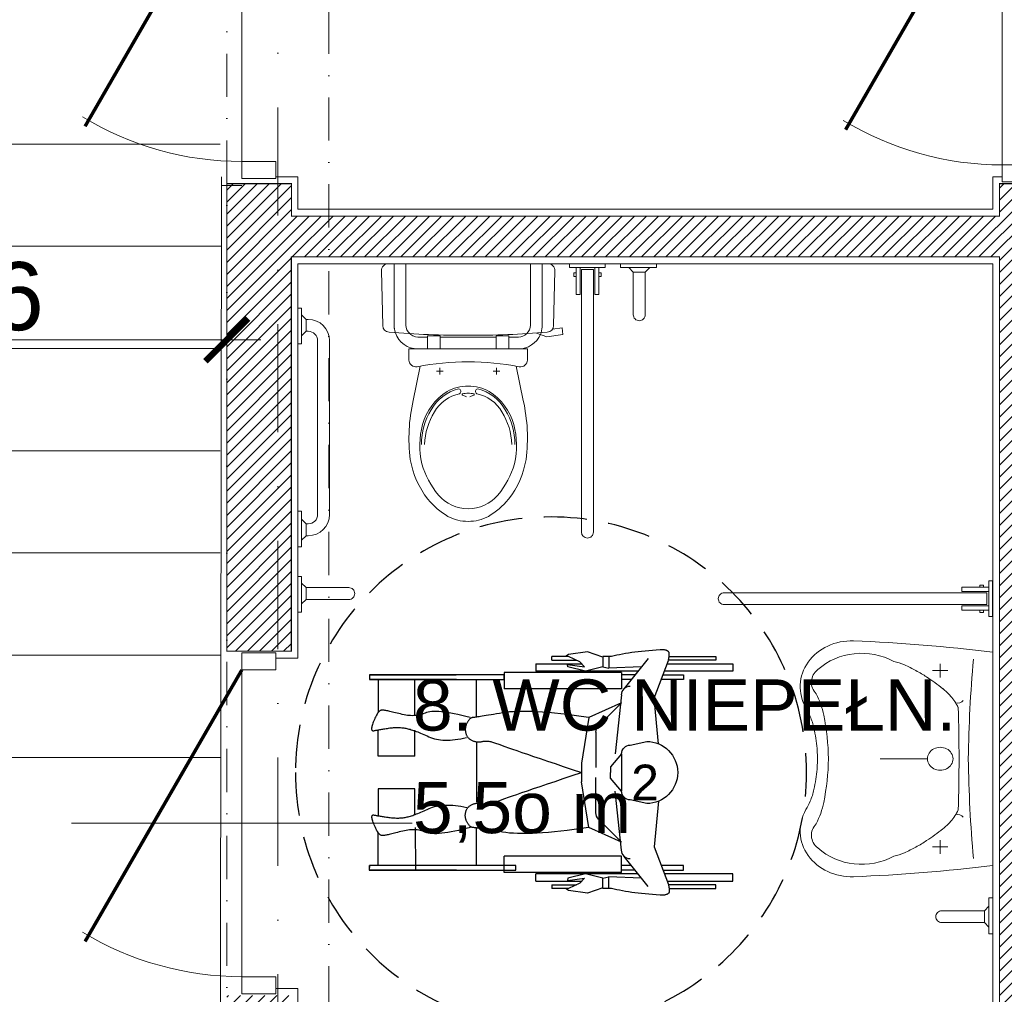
# Model space of a CAD drawing. Extents: x 4615668 to 9294084, y 5331114 to 10688993.
# Tile 23 of 181: x 4652011 to 4652300, y 5336354 to 5336640. Entities that reach past the tile are written whole.
import ezdxf
from ezdxf.lldxf.tags import DXFTag

# ---------------------------------------------------------------- set-up
doc = ezdxf.new("R2010")
doc.units = 0
doc.header["$MEASUREMENT"] = 0
doc.linetypes.add('DASHDOT', pattern=[25.4, 12.7, -6.35, 0, -6.35])
doc.linetypes.add('DASHED', pattern=[19.05, 12.7, -6.35])
for name, color, linetype in [('1', 7, 'Continuous'), ('DIM', 7, 'Continuous'), ('sciany', 1, 'Continuous'), ('STOLARKA', 4, 'Continuous')]:
    doc.layers.add(name, color=color, linetype=linetype)
for name, color, linetype, lineweight in [('A_widok', 8, 'Continuous', 0), ('hatch', 253, 'Continuous', 0), ('Osie', 175, 'DASHDOT', 9), ('schody', 3, 'Continuous', 0), ('sciany - mur', 1, 'Continuous', 30), ('tynk', 252, 'Continuous', 5), ('WYPOSAŻENIE', 223, 'Continuous', 9)]:
    doc.layers.add(name, color=color, linetype=linetype, lineweight=lineweight)
doc.styles.add('Arial Narrow 20', font='arial.ttf', dxfattribs={"height": 20})
doc.styles.add('ARIAL_WYM50', font='arial.ttf', dxfattribs={"height": 15})
tags = doc.linetypes.add('DASH', pattern=[15, 10, -5]).pattern_tags.tags
tags[6:7] = [DXFTag(74, 4), DXFTag(75, 0), DXFTag(340, '0'), DXFTag(46, 0.0), DXFTag(50, 0.0), DXFTag(44, 0.0), DXFTag(45, 0.0)]
tags[4:5] = [DXFTag(74, 4), DXFTag(75, 0), DXFTag(340, '0'), DXFTag(46, 0.0), DXFTag(50, 0.0), DXFTag(44, 0.0), DXFTag(45, 0.0)]
doc.dimstyles.new('1do100 ok', dxfattribs={"dimscale": 0.5, "dimtxt": 12, "dimasz": 25, "dimexe": 20, "dimexo": 0, "dimgap": 5, "dimtad": 1, "dimdec": 0, "dimzin": 9, "dimtxsty": 'Arial Narrow 20', "dimblk": 'ARCHTICK', "dimcen": 3, "dimdle": 20, "dimclrd": 256, "dimclre": 256, "dimclrt": 256, "dimadec": 0, "dimazin": 2, "dimtfac": 1, "dimtdec": 0, "dimtix": 1, "dimtmove": 2, "dimatfit": 3, "dimldrblk": 'NONE', "dimfxl": 0, "dimtvp": 1, "dimtolj": 1, "dimtzin": 0, "dimlwd": 5, "dimlwe": 5, "dimarcsym": 0})

# ---------------------------------------------------------------- blocks, each defined once
blk = doc.blocks.new('G$C61CBF25F')
at = {"layer": 'Osie', "lineweight": 0, "ltscale": 2.5}
blk.add_line((855, 0), (855, 1880), dxfattribs=at)
blk = doc.blocks.new('G$C8361AC1F')
at = {"layer": 'STOLARKA', "color": 252, "linetype": 'Continuous', "lineweight": 0}
for p, q in [((50, 100), (50, 0)), ((5, 50), (95, 50))]:
    blk.add_line(p, q, dxfattribs=at)
at = {"layer": 'STOLARKA', "color": 252, "linetype": 'Continuous', "lineweight": 0, "const_width": 1}
blk.add_lwpolyline([(95, 50), (15.33, 96)], dxfattribs=at)
at = {"layer": 'STOLARKA', "color": 252, "linetype": 'Continuous', "lineweight": 0}
for points in [[(5, 40), (5, 50), (0, 50), (0, 40)], [(95, 40), (95, 50), (100, 50), (100, 40)]]:
    blk.add_lwpolyline(points, close=True, dxfattribs=at)
blk.add_arc((95, 50), 90, 148.7267, 180, dxfattribs=at)
blk = doc.blocks.new('umywalka')
at = {"layer": 'WYPOSAŻENIE', "lineweight": 0}
for p, q in [((0, -62.55), (0, 0)), ((0.06, -2.7), (0, -2.7)), ((-13.14, -5.4), (-17.64, -5.4)), ((-15.39, -7.43), (-15.39, -3.37)), ((-10.09, -16.22), (-10.89, -14.85)), ((-51.46, -31.28), (-51.52, -28.24)), ((-51.46, -31.28), (-51.52, -34.31)), ((-19.14, -31.28), (-33.02, -31.28)), ((-10.09, -46.33), (-10.89, -47.7)), ((-13.14, -57.15), (-17.64, -57.15)), ((-15.39, -55.13), (-15.39, -59.18)), ((0.06, -59.85), (0, -59.85))]:
    blk.add_line(p, q, dxfattribs=at)
at = {"layer": 'WYPOSAŻENIE', "lineweight": 0, "extrusion": (0, 0, -1)}
for centre, major_axis, start_param, end_param in [((-41.5, -10.16), (15, 0), 2.665045, 4.75447), ((-58.76, -379.13), (425.33, 0), -1.528716, -1.432204), ((-38.5, -16.62), (18.12, 0), 3.92538, 5.263255), ((-31.76, -14.27), (13.12, 0), -1.360254, -1.107188), ((465.01, -36.23), (472.19, 0), 3.153255, 3.222171), ((-47.66, -8.85), (5.54, 0), 2.405605, 3.988362), ((-47, -41.72), (47.22, 0), -1.107223, -1.025618), ((-45.88, -40.06), (45.05, 0), -1.025688, -0.942144), ((-55.42, -51.85), (61.26, 0), -0.941874, -0.842747), ((-27.17, -23.33), (18.81, 0), -0.843068, -0.664024), ((-81.82, -24.19), (32.87, 0), -0.417269, -0.195158), ((-27.43, -23.51), (19.14, 0), -0.66381, -0.437397), ((-10.34, -12.95), (2.18, 0), 0.675065, 1.823026), ((-80.22, -28.15), (28.58, 0), -0.476547, -0.370959), ((-632, -31.28), (622.13, 0), -0.026897, 0.026897), ((-74.97, -26.31), (22.95, 0), -0.370899, -0.195376), ((-142.92, -33.07), (94.75, 0), -0.172238, -0.020994), ((-114.23, -33.3), (62.97, 0), -0.195334, -0.089443), ((-15.39, -31.28), (3.75, 0), 1.570796, 4.712389), ((-15.39, -31.28), (3.75, 0), 4.712389, 7.853982), ((-142.92, -29.48), (94.75, 0), 0.020994, 0.172238), ((465.01, -26.32), (472.19, 0), 3.061014, 3.12993), ((-114.23, -29.25), (62.97, 0), 0.089443, 0.195334), ((-74.97, -36.24), (22.95, 0), 0.195376, 0.370899), ((-41.5, -52.39), (15, 0), 1.528716, 3.61814), ((-80.22, -34.4), (28.58, 0), 0.370959, 0.476547), ((-81.82, -38.36), (32.87, 0), 0.195158, 0.417269), ((-27.43, -39.04), (19.14, 0), 0.437397, 0.66381), ((-10.34, -49.6), (2.18, 0), 4.460159, 5.60812), ((-47.66, -53.7), (5.54, 0), 2.294823, 3.87758), ((-55.42, -10.7), (61.26, 0), 0.842747, 0.941874), ((-27.17, -39.22), (18.81, 0), 0.664024, 0.843068), ((-38.5, -45.93), (18.12, 0), 1.01993, 2.357805), ((-47, -20.83), (47.22, 0), 1.025618, 1.107223), ((-45.88, -22.49), (45.05, 0), 0.942144, 1.025688), ((-31.76, -48.28), (13.12, 0), 1.107188, 1.360254), ((-58.76, 316.58), (425.33, 0), 1.432204, 1.528716)]:
    blk.add_ellipse(centre, major_axis=major_axis, ratio=0.9, start_param=start_param, end_param=end_param, dxfattribs=at)
blk = doc.blocks.new('Z$W@#58677476')
at = {"layer": 'WYPOSAŻENIE'}
for p, q in [((2.74, 79.01), (2.74, 1.93)), ((6.24, 79.01), (2.74, 79.01)), ((6.24, 1.93), (6.24, 79.01)), ((96.05, 78.3), (94.73, 79.61)), ((100.87, 79.61), (99.55, 78.3)), ((4.42, -0.06), (4.42, -0.06))]:
    blk.add_line(p, q, dxfattribs=at)
for points in [[(-0.76, 80.68), (-0.76, 79.56), (9.74, 79.56), (9.74, 80.68)], [(2.35, 71.65), (2.35, 79.56), (1.14, 79.56), (1.14, 71.65)], [(6.63, 71.65), (6.63, 79.56), (7.84, 79.56), (7.84, 71.65)], [(92.32, 80.73), (92.32, 79.61), (102.82, 79.61), (102.82, 80.73)], [(1.14, 76.92), (1.14, 78.02), (0.48, 78.02), (0.48, 76.92)], [(7.84, 76.92), (7.84, 78.02), (8.5, 78.02), (8.5, 76.92)]]:
    blk.add_lwpolyline(points, close=True, dxfattribs=at)
blk.add_lwpolyline([(97.8, 64.03), (97.8, 64.03, 0.414214), (99.55, 65.78), (99.55, 78.3), (96.05, 78.3), (96.05, 65.78, 0.414214)], format="xyb", close=True, dxfattribs=at)
for start, end in [(180.0006, 270.0006), (269.9999, 0)]:
    blk.add_arc((4.49, 1.93), 1.75, start, end, dxfattribs=at)
at = {"layer": 'WYPOSAŻENIE', "xscale": -1, "rotation": 270}
blk.add_blockref('umywalka', (82.75, 80.73), dxfattribs=at)
blk = doc.blocks.new('22')
at = {"layer": 'WYPOSAŻENIE'}
for p, q in [((-30410.71, -117927.01), (-30409.39, -117925.7)), ((-30409.39, -117931.83), (-30410.71, -117930.51)), ((-30495.02, -117946.79), (-30495.02, -118023.87)), ((-30493.27, -117945.04), (-30493.27, -117945.04)), ((-30491.52, -118023.87), (-30491.52, -117946.79)), ((-30466.57, -117995.04), (-30466.57, -117993.04)), ((-30449.97, -117995.04), (-30449.97, -117993.04)), ((-30465.57, -117994.04), (-30467.57, -117994.04)), ((-30450.97, -117994.04), (-30448.97, -117994.04)), ((-30450.02, -118004.04), (-30466.53, -118004.04)), ((-30436.52, -118025.54), (-30436.52, -118010.52)), ((-30511.57, -118024.42), (-30510.25, -118023.1)), ((-30506.75, -118023.1), (-30505.43, -118024.42)), ((-30495.02, -118023.87), (-30491.52, -118023.87))]:
    blk.add_line(p, q, dxfattribs=at)
for points in [[(-30408.27, -117923.29), (-30409.39, -117923.29), (-30409.39, -117933.79), (-30408.27, -117933.79)], [(-30408.27, -117952.95), (-30409.39, -117952.95), (-30409.39, -117942.45), (-30408.27, -117942.45)], [(-30466.53, -118000.54), (-30466.53, -118004.36), (-30470.23, -118004.36), (-30470.23, -118000.54)], [(-30450.02, -118000.54), (-30450.02, -118004.36), (-30446.32, -118004.36), (-30446.32, -118000.54)], [(-30408.27, -118001.99), (-30409.39, -118001.99), (-30409.39, -118012.49), (-30408.27, -118012.49)], [(-30495.41, -118016.51), (-30495.41, -118024.42), (-30496.62, -118024.42), (-30496.62, -118016.51)], [(-30491.14, -118016.51), (-30491.14, -118024.42), (-30489.93, -118024.42), (-30489.93, -118016.51)], [(-30496.62, -118021.78), (-30496.62, -118022.88), (-30497.28, -118022.88), (-30497.28, -118021.78)], [(-30489.93, -118021.78), (-30489.93, -118022.88), (-30489.27, -118022.88), (-30489.27, -118021.78)], [(-30503.02, -118025.54), (-30503.02, -118024.42), (-30513.52, -118024.42), (-30513.52, -118025.54)], [(-30488.02, -118025.54), (-30488.02, -118024.42), (-30498.52, -118024.42), (-30498.52, -118025.54)]]:
    blk.add_lwpolyline(points, close=True, dxfattribs=at)
for points in [[(-30424.97, -117928.76), (-30424.97, -117928.76, 0.414214), (-30423.22, -117930.51), (-30410.71, -117930.51), (-30410.71, -117927.01), (-30423.22, -117927.01, 0.414214)], [(-30458.27, -117953.64, -0.221073), (-30449.54, -117957.62, -0.102493), (-30444.67, -117966.84, -0.121565), (-30444.87, -117978.34, -0.187395), (-30452.07, -117988.04, -0.126952), (-30458.27, -117989.64, -0.126952), (-30464.47, -117988.04, -0.187395), (-30471.67, -117978.34, -0.121565), (-30471.87, -117966.84, -0.102493), (-30467.01, -117957.62, -0.221073)], [(-30475.66, -118000.54), (-30440.89, -118000.54), (-30440.89, -117997.28, 0.472458), (-30443.27, -117995.31, -0.097656), (-30473.28, -117995.31, 0.472458), (-30475.66, -117997.28)], [(-30481.73, -118025.54), (-30434.82, -118025.54, 0.421203), (-30432.82, -118023.49), (-30433.21, -118007.38, 0.384529), (-30435.05, -118005.43, 0.020097), (-30458.27, -118004.54, 0.020097), (-30481.5, -118005.43, 0.384529), (-30483.34, -118007.38), (-30483.73, -118023.49, 0.421203)], [(-30508.5, -118008.83), (-30508.5, -118008.83, 0.414214), (-30510.25, -118010.58), (-30510.25, -118023.1), (-30506.75, -118023.1), (-30506.75, -118010.58, 0.414214)]]:
    blk.add_lwpolyline(points, format="xyb", close=True, dxfattribs=at)
for points in [[(-30410.71, -117945.72), (-30411.33, -117945.72, 0.414213), (-30417.58, -117951.97), (-30417.58, -117977.47)], [(-30444.2, -117995.49), (-30442.12, -117985.38, 0.088113), (-30441.29, -117968.13, 0.124068), (-30446.45, -117956.41, 0.086475), (-30452.33, -117951.39, 0.130408), (-30458.27, -117949.94, 0.130408), (-30464.22, -117951.39, 0.086475), (-30470.1, -117956.41, 0.124068), (-30475.26, -117968.13, 0.088113), (-30474.43, -117985.38), (-30472.35, -117995.49)], [(-30410.71, -117949.22), (-30411.33, -117949.22, 0.414211), (-30414.08, -117951.97), (-30414.08, -117977.47)], [(-30471.97, -117972.54, 0.136377), (-30469.17, -117982.64, 0.205105), (-30461.07, -117988.84, 0.668461), (-30460.78, -117987.4, -0.213245), (-30468.17, -117982.04, -0.134007), (-30471.07, -117972.54)], [(-30445.47, -117972.54, -0.134007), (-30448.37, -117982.04, -0.213245), (-30455.77, -117987.4, 0.668461), (-30455.47, -117988.84, 0.205105), (-30447.37, -117982.64, 0.136377), (-30444.57, -117972.54)], [(-30410.71, -118009.22), (-30411.33, -118009.22, -0.414213), (-30417.58, -118002.97), (-30417.58, -117977.47)], [(-30410.71, -118005.72), (-30411.33, -118005.72, -0.414211), (-30414.08, -118002.97), (-30414.08, -117977.47)], [(-30458.77, -117986.44), (-30459.85, -117986.96, 0.801198), (-30459.97, -117987.34, 0.05862), (-30458.27, -117987.54, 0.05862), (-30456.57, -117987.34, 0.801198), (-30456.7, -117986.96), (-30457.77, -117986.44)], [(-30436.89, -118005.29, 0.32142), (-30443.52, -118000.54), (-30473.02, -118000.54, 0.300027), (-30479.46, -118004.78)], [(-30479.46, -118004.78, 0.019656), (-30479.65, -118005.29)], [(-30475.45, -118005.02, 0.203745), (-30476.52, -118007.54), (-30476.52, -118025.54)], [(-30470.23, -118004.04), (-30473.02, -118004.04, 0.194092), (-30475.45, -118005.02)], [(-30440.89, -118005.24, 0.216674), (-30443.52, -118004.04), (-30446.32, -118004.04)], [(-30441.1, -118005.02, -0.203745), (-30440.02, -118007.54), (-30440.02, -118025.54)], [(-30479.65, -118005.29, 0.081906), (-30480.02, -118007.54), (-30480.02, -118025.54)], [(-30436.52, -118010.52), (-30436.52, -118006.54), (-30436.52, -118007.54, 0.081902), (-30436.89, -118005.29)]]:
    blk.add_lwpolyline(points, format="xyb", dxfattribs=at)
for points in [[(-30409.39, -117944.4), (-30410.71, -117945.72), (-30410.71, -117949.22), (-30409.39, -117950.54)], [(-30478.32, -118005.2), (-30481.35, -118004.09), (-30486.1, -118004.76), (-30485.82, -118006.74), (-30483.03, -118006.34)], [(-30409.39, -118010.54), (-30410.71, -118009.22), (-30410.71, -118005.72), (-30409.39, -118004.4)]]:
    blk.add_lwpolyline(points, dxfattribs=at)
for start, end in [(89.9999, 180), (0.0006, 90.0006)]:
    blk.add_arc((-30493.27, -117946.79), 1.75, start, end, dxfattribs=at)
blk = doc.blocks.new('Widok z gory')
at = {"layer": '1', "color": 1}
for p, q in [((2.59, -8.93), (7.1, -7.36)), ((7.1, -7.36), (12.64, -8.12)), ((12.64, -8.12), (13.52, -8.77)), ((-35.54, -10.91), (-35.54, -13.05)), ((-16.25, -10.91), (-35.54, -10.91)), ((-17.02, -8.77), (-30.61, -8.77)), ((-30.61, -8.77), (-30.61, -9.84)), ((-30.61, -9.84), (-16.67, -9.84)), ((-12.43, -20.98), (-16.64, -9.89)), ((-10.7, -9.3), (-3.7, -18.12)), ((0.06, -8.77), (0.88, -8.77)), ((0.88, -8.77), (0.88, -12.2)), ((0.88, -8.77), (2.59, -8.77)), ((2.59, -8.77), (2.59, -11.75)), ((7.95, -11.75), (9.32, -10.34)), ((12.97, -11.05), (7.95, -11.75)), ((22.29, -10.91), (8.77, -10.91)), ((9.32, -10.34), (12.64, -8.77)), ((17.58, -9.84), (10.38, -9.84)), ((12.64, -8.77), (17.58, -8.77)), ((12.85, -11.75), (12.97, -11.05)), ((17.58, -9.84), (17.58, -8.77)), ((22.29, -10.91), (22.29, -13.05)), ((22.29, -10.91), (22.29, -13.05)), ((-35.54, -13.05), (-15.44, -13.05)), ((-15.03, -14.12), (-21.12, -14.12)), ((-21.12, -14.12), (-21.12, -15.46)), ((-8.72, -11.79), (0.92, -12.2)), ((-7.72, -13.05), (22.29, -13.05)), ((-6.87, -14.12), (-2.88, -14.12)), ((-2.88, -13.42), (-2.88, -17.17)), ((-2.88, -13.42), (-2.88, -17.17)), ((-2.88, -13.42), (-2.88, -18.24)), ((-2.88, -13.42), (31.55, -13.42)), ((-2.88, -13.42), (-2.88, -18.24)), ((2.59, -11.75), (0.88, -12.2)), ((2.59, -11.75), (7.67, -13.05)), ((7.67, -13.05), (12.85, -11.75)), ((31.55, -13.42), (31.55, -18.24)), ((71.13, -14.12), (45.66, -14.12)), ((-21.12, -15.46), (-14.52, -15.46)), ((-5.81, -15.46), (-2.88, -15.46)), ((-2.88, -15.3), (-2.88, -18.24)), ((39.65, -26.61), (39.65, -15.46)), ((45.56, -15.46), (71.13, -15.46)), ((57.81, -26.07), (57.81, -15.46)), ((68.52, -15.46), (68.52, -25.15)), ((-2.88, -18.24), (31.55, -18.24)), ((-2.88, -20), (-1.06, -37.25)), ((-13.73, -34.35), (-12.43, -20.98)), ((-2.88, -22.36), (3.87, -29.1)), ((-2.88, -22.36), (6.76, -26.64)), ((6.76, -26.64), (8.9, -40.03)), ((4.62, -30.92), (4.62, -41.31)), ((57.81, -37.95), (57.81, -30.39)), ((68.52, -37.95), (68.52, -30.24)), ((-5.45, -34.74), (-10.27, -33.67)), ((39.65, -34.04), (39.65, -51.51)), ((-2.88, -37.31), (-2.88, -48.23)), ((-2.88, -37.31), (0.34, -41.1)), ((8.9, -40.03), (8.9, -45.51)), ((57.81, -37.95), (68.52, -37.95)), ((57.81, -37.95), (68.52, -37.95)), ((0.34, -41.1), (0.34, -42.77)), ((0.34, -41.1), (0.34, -42.77)), ((0.34, -44.44), (0.34, -42.77)), ((0.34, -44.44), (0.34, -42.77)), ((-2.88, -48.23), (0.34, -44.44)), ((4.62, -54.62), (4.62, -44.23)), ((6.76, -58.9), (8.9, -45.51)), ((-2.88, -65.54), (-1.06, -48.29)), ((57.77, -55.12), (57.77, -47.59)), ((57.77, -47.59), (68.52, -47.59)), ((68.43, -55.55), (68.43, -47.59)), ((-13.73, -51.19), (-12.44, -64.6)), ((-10.27, -51.87), (-5.45, -50.8)), ((-2.88, -63.18), (3.87, -56.44)), ((-2.88, -63.18), (1.8, -58.5)), ((-2.88, -63.18), (6.76, -58.9)), ((-2.88, -63.18), (6.76, -58.9)), ((39.65, -70.08), (39.65, -59.03)), ((57.69, -58.95), (57.55, -71.42)), ((68.52, -70.08), (68.52, -60.42)), ((-12.44, -64.6), (-16.64, -75.65)), ((-10.7, -76.25), (-3.7, -67.42)), ((-2.88, -72.12), (-2.88, -67.3)), ((-2.88, -67.3), (31.55, -67.3)), ((-2.88, -72.12), (-2.88, -67.3)), ((-2.88, -70.24), (-2.88, -67.3)), ((-2.88, -72.12), (-2.88, -68.37)), ((-2.88, -72.12), (-2.88, -68.37)), ((31.55, -72.12), (31.55, -67.3)), ((-21.12, -70.08), (-14.52, -70.08)), ((-21.12, -71.42), (-21.12, -70.08)), ((-15.03, -71.42), (-21.12, -71.42)), ((-6.87, -71.42), (-2.88, -71.42)), ((-5.81, -70.08), (-2.88, -70.08)), ((-2.88, -72.12), (31.55, -72.12)), ((45.56, -70.08), (62.59, -70.08)), ((45.56, -71.42), (58.25, -71.42)), ((57.55, -71.42), (71.18, -71.42)), ((71.18, -70.08), (71.18, -71.42)), ((-35.54, -74.63), (-35.54, -72.49)), ((-35.54, -72.49), (-15.44, -72.49)), ((-16.25, -74.63), (-35.54, -74.63)), ((-8.72, -73.75), (0.92, -73.35)), ((-7.72, -72.49), (22.29, -72.49)), ((0.88, -76.77), (0.88, -73.35)), ((2.59, -73.79), (0.88, -73.35)), ((2.59, -73.79), (7.67, -72.49)), ((2.59, -76.77), (2.59, -73.79)), ((7.67, -72.49), (12.85, -73.79)), ((12.97, -74.49), (7.95, -73.79)), ((7.95, -73.79), (9.32, -75.2)), ((22.29, -74.63), (8.77, -74.63)), ((12.85, -73.79), (12.97, -74.49)), ((22.29, -74.63), (22.29, -72.49)), ((22.29, -74.63), (22.29, -72.49)), ((-30.61, -75.7), (-16.67, -75.7)), ((-30.61, -76.77), (-30.61, -75.7)), ((-17.02, -76.77), (-30.61, -76.77)), ((0.06, -76.77), (0.88, -76.77)), ((0.88, -76.77), (2.59, -76.77)), ((2.59, -76.61), (7.1, -78.18)), ((7.1, -78.18), (12.64, -77.42)), ((9.32, -75.2), (12.64, -76.77)), ((17.58, -75.7), (10.38, -75.7)), ((12.64, -76.77), (17.58, -76.77)), ((12.64, -77.42), (13.52, -76.77)), ((17.58, -75.7), (17.58, -76.77))]:
    blk.add_line(p, q, dxfattribs=at)
for points in [[(-16.67, -9.84), (-16.71, -9.63), (-16.75, -9.43), (-16.78, -9.24), (-16.81, -9.05), (-16.84, -8.88), (-16.86, -8.72), (-16.88, -8.56), (-16.89, -8.41), (-16.9, -8.28), (-16.91, -8.15), (-16.91, -8.03), (-16.9, -7.92), (-16.9, -7.82), (-16.89, -7.73), (-16.87, -7.65), (-16.86, -7.58), (-16.83, -7.52), (-16.8, -7.45), (-16.75, -7.39), (-16.7, -7.33), (-16.64, -7.27), (-16.57, -7.22), (-16.49, -7.16), (-16.4, -7.11), (-16.3, -7.06), (-16.19, -7.01), (-16.07, -6.97), (-15.94, -6.92), (-15.81, -6.88), (-15.66, -6.84), (-15.51, -6.8), (-15.35, -6.77)], [(-15.35, -6.77), (-14.19, -6.82), (-13.06, -6.88), (-11.95, -6.96), (-10.87, -7.04), (-9.82, -7.13), (-8.79, -7.23), (-7.79, -7.34), (-6.81, -7.46), (-5.86, -7.59), (-4.94, -7.73), (-4.04, -7.88), (-3.17, -8.04), (-2.32, -8.21), (-1.5, -8.38), (-0.71, -8.57), (0.06, -8.77)], [(6.76, -26.64), (8.93, -26.33), (11.02, -26.04), (13.03, -25.78), (14.97, -25.56), (16.82, -25.36), (18.6, -25.2), (20.3, -25.06), (21.92, -24.96), (23.46, -24.89), (24.92, -24.85), (26.3, -24.85), (27.61, -24.87), (28.83, -24.92), (29.98, -25.01), (31.05, -25.13), (32.04, -25.27), (32.97, -25.43), (33.84, -25.58), (34.66, -25.72), (35.43, -25.85), (36.15, -25.97), (36.81, -26.08), (37.43, -26.17), (37.99, -26.26), (38.5, -26.34), (38.95, -26.41), (39.36, -26.47), (39.71, -26.52), (40.01, -26.56), (40.26, -26.59), (40.46, -26.6), (40.61, -26.61), (40.73, -26.62), (40.85, -26.64), (40.96, -26.67), (41.08, -26.71), (41.19, -26.76), (41.31, -26.82), (41.42, -26.89), (41.53, -26.97), (41.64, -27.06), (41.75, -27.16), (41.85, -27.27), (41.96, -27.4), (42.06, -27.53), (42.17, -27.67), (42.27, -27.82), (42.37, -27.98), (42.47, -28.15), (42.55, -28.32), (42.63, -28.49), (42.7, -28.67), (42.77, -28.85), (42.82, -29.02), (42.87, -29.21), (42.91, -29.39), (42.93, -29.57), (42.96, -29.76), (42.97, -29.95), (42.97, -30.14), (42.97, -30.34), (42.96, -30.53), (42.93, -30.73), (42.91, -30.93), (42.87, -31.13), (42.82, -31.32), (42.76, -31.5), (42.69, -31.68), (42.62, -31.85), (42.53, -32.01), (42.44, -32.17), (42.33, -32.32), (42.22, -32.46), (42.09, -32.6), (41.96, -32.73), (41.81, -32.86), (41.66, -32.97), (41.5, -33.08), (41.33, -33.19), (41.14, -33.29), (40.96, -33.37), (40.77, -33.46), (40.58, -33.53), (40.38, -33.59), (40.19, -33.64), (39.99, -33.69), (39.79, -33.73), (39.59, -33.75), (39.39, -33.77), (39.19, -33.78), (38.98, -33.79), (38.78, -33.78), (38.57, -33.76), (38.36, -33.74), (38.14, -33.7), (37.93, -33.66), (37.71, -33.62), (37.49, -33.59), (37.26, -33.57), (37.03, -33.56), (36.79, -33.56), (36.54, -33.57), (36.29, -33.59), (36.04, -33.62), (35.78, -33.66), (35.51, -33.71), (35.24, -33.78), (34.96, -33.85), (34.68, -33.93), (34.39, -34.03), (34.1, -34.13), (33.8, -34.25), (33.42, -34.39), (32.89, -34.59), (32.19, -34.84), (31.34, -35.14), (30.34, -35.49), (29.17, -35.9), (27.85, -36.35), (26.37, -36.86), (24.74, -37.42), (22.95, -38.03), (21, -38.69), (18.89, -39.4), (16.63, -40.17), (14.21, -40.98), (11.64, -41.85), (8.9, -42.77)], [(41.57, -26.64), (42.81, -26.33), (44, -26.04), (45.13, -25.78), (46.21, -25.56), (47.23, -25.37), (48.19, -25.21), (49.1, -25.08), (49.96, -24.98), (50.75, -24.91), (51.5, -24.88), (52.18, -24.88), (52.81, -24.91), (53.39, -24.97), (53.91, -25.06), (54.37, -25.18), (54.78, -25.34), (55.16, -25.5), (55.55, -25.64), (55.95, -25.76), (56.37, -25.87), (56.79, -25.95), (57.22, -26.02), (57.65, -26.06), (58.1, -26.09), (58.56, -26.1), (59.02, -26.08), (59.5, -26.05), (59.98, -26), (60.47, -25.93), (60.97, -25.84), (61.48, -25.73), (62, -25.6), (62.52, -25.47), (63.01, -25.35), (63.47, -25.23), (63.91, -25.12), (64.33, -25.02), (64.72, -24.92), (65.09, -24.84), (65.44, -24.76), (65.76, -24.69), (66.06, -24.63), (66.34, -24.58), (66.59, -24.54), (66.82, -24.5), (67.02, -24.47), (67.2, -24.45), (67.36, -24.44), (67.5, -24.44), (67.65, -24.47), (67.8, -24.53), (67.95, -24.61), (68.1, -24.72), (68.25, -24.85), (68.4, -25.01), (68.56, -25.19), (68.71, -25.4), (68.87, -25.64), (69.02, -25.9), (69.18, -26.19), (69.34, -26.5), (69.5, -26.84), (69.66, -27.2), (69.83, -27.59), (69.98, -27.98), (70.11, -28.34), (70.23, -28.67), (70.32, -28.98), (70.39, -29.26), (70.44, -29.51), (70.47, -29.73), (70.48, -29.93), (70.47, -30.1), (70.44, -30.24), (70.39, -30.35), (70.32, -30.43), (70.23, -30.49), (70.11, -30.52), (69.98, -30.53), (69.83, -30.5), (69.66, -30.46), (69.47, -30.42), (69.28, -30.38), (69.07, -30.34), (68.84, -30.3), (68.6, -30.25), (68.35, -30.21), (68.09, -30.16), (67.81, -30.11), (67.52, -30.07), (67.21, -30.02), (66.89, -29.97), (66.56, -29.92), (66.22, -29.87), (65.86, -29.81), (65.48, -29.76), (65.11, -29.71), (64.74, -29.66), (64.37, -29.63), (64.01, -29.6), (63.66, -29.58), (63.31, -29.57), (62.97, -29.56), (62.63, -29.56), (62.3, -29.57), (61.97, -29.59), (61.65, -29.62), (61.33, -29.65), (61.03, -29.69), (60.72, -29.74), (60.42, -29.79), (60.13, -29.85), (59.83, -29.93), (59.52, -30.01), (59.2, -30.1), (58.86, -30.21), (58.51, -30.32), (58.14, -30.44), (57.76, -30.58), (57.36, -30.72), (56.96, -30.88), (56.53, -31.05), (56.1, -31.22), (55.65, -31.41), (55.18, -31.61), (54.7, -31.82), (54.21, -32.04), (53.7, -32.26), (53.18, -32.49), (52.63, -32.68), (52.06, -32.85), (51.47, -32.99), (50.86, -33.1), (50.22, -33.18), (49.57, -33.24), (48.88, -33.27), (48.18, -33.27), (47.46, -33.25), (46.71, -33.2), (45.94, -33.12), (45.15, -33.01), (44.33, -32.88), (43.5, -32.72), (42.64, -32.53)], [(6.76, -58.9), (8.93, -59.22), (11.02, -59.5), (13.03, -59.76), (14.97, -59.99), (16.82, -60.18), (18.6, -60.34), (20.3, -60.48), (21.92, -60.58), (23.46, -60.65), (24.92, -60.69), (26.3, -60.69), (27.61, -60.67), (28.83, -60.62), (29.98, -60.53), (31.05, -60.41), (32.04, -60.27), (32.97, -60.11), (33.84, -59.96), (34.66, -59.82), (35.43, -59.69), (36.15, -59.57), (36.81, -59.47), (37.43, -59.37), (37.99, -59.28), (38.5, -59.2), (38.95, -59.13), (39.36, -59.07), (39.71, -59.02), (40.01, -58.98), (40.26, -58.96), (40.46, -58.94), (40.61, -58.93), (40.73, -58.92), (40.85, -58.9), (40.96, -58.87), (41.08, -58.83), (41.19, -58.78), (41.31, -58.72), (41.42, -58.65), (41.53, -58.57), (41.64, -58.48), (41.75, -58.38), (41.85, -58.27), (41.96, -58.15), (42.06, -58.01), (42.17, -57.87), (42.27, -57.72), (42.37, -57.56), (42.47, -57.39), (42.55, -57.22), (42.63, -57.05), (42.7, -56.87), (42.77, -56.7), (42.82, -56.52), (42.87, -56.34), (42.91, -56.15), (42.93, -55.97), (42.96, -55.78), (42.97, -55.59), (42.97, -55.4), (42.97, -55.21), (42.96, -55.01), (42.93, -54.81), (42.91, -54.61), (42.87, -54.42), (42.82, -54.22), (42.76, -54.04), (42.69, -53.86), (42.62, -53.69), (42.53, -53.53), (42.44, -53.37), (42.33, -53.22), (42.22, -53.08), (42.09, -52.94), (41.96, -52.81), (41.81, -52.68), (41.66, -52.57), (41.5, -52.46), (41.33, -52.35), (41.14, -52.26), (40.96, -52.17), (40.77, -52.09), (40.58, -52.01), (40.38, -51.95), (40.19, -51.9), (39.99, -51.85), (39.79, -51.81), (39.59, -51.79), (39.39, -51.77), (39.19, -51.76), (38.98, -51.76), (38.78, -51.76), (38.57, -51.78), (38.36, -51.8), (38.14, -51.84), (37.93, -51.88), (37.71, -51.92), (37.49, -51.95), (37.26, -51.97), (37.03, -51.98), (36.79, -51.98), (36.54, -51.97), (36.29, -51.95), (36.04, -51.92), (35.78, -51.88), (35.51, -51.83), (35.24, -51.76), (34.96, -51.69), (34.68, -51.61), (34.39, -51.51), (34.1, -51.41), (33.8, -51.29), (33.42, -51.15), (32.89, -50.95), (32.19, -50.7), (31.34, -50.4), (30.34, -50.05), (29.17, -49.64), (27.85, -49.19), (26.37, -48.68), (24.74, -48.12), (22.95, -47.51), (21, -46.85), (18.89, -46.14), (16.63, -45.37), (14.21, -44.56), (11.64, -43.69), (8.9, -42.77)], [(41.45, -58.9), (42.69, -59.22), (43.87, -59.52), (45, -59.78), (46.08, -60.02), (47.1, -60.22), (48.06, -60.38), (48.97, -60.52), (49.82, -60.62), (50.62, -60.7), (51.36, -60.74), (52.05, -60.74), (52.68, -60.72), (53.25, -60.66), (53.77, -60.57), (54.24, -60.45), (54.65, -60.3), (55.03, -60.14), (55.43, -60), (55.83, -59.88), (56.24, -59.78), (56.66, -59.7), (57.09, -59.64), (57.53, -59.6), (57.98, -59.57), (58.43, -59.57), (58.9, -59.59), (59.37, -59.62), (59.86, -59.68), (60.35, -59.75), (60.85, -59.84), (61.36, -59.96), (61.88, -60.09), (62.39, -60.23), (62.88, -60.35), (63.34, -60.48), (63.78, -60.59), (64.2, -60.69), (64.59, -60.79), (64.96, -60.88), (65.31, -60.96), (65.63, -61.03), (65.93, -61.09), (66.2, -61.14), (66.45, -61.19), (66.68, -61.23), (66.88, -61.26), (67.07, -61.28), (67.22, -61.29), (67.37, -61.29), (67.51, -61.26), (67.66, -61.21), (67.81, -61.13), (67.96, -61.02), (68.12, -60.89), (68.27, -60.73), (68.43, -60.55), (68.58, -60.34), (68.74, -60.1), (68.9, -59.84), (69.06, -59.56), (69.22, -59.25), (69.38, -58.91), (69.55, -58.55), (69.71, -58.16), (69.87, -57.77), (70.01, -57.41), (70.12, -57.08), (70.21, -56.77), (70.29, -56.5), (70.34, -56.25), (70.37, -56.02), (70.38, -55.83), (70.38, -55.66), (70.35, -55.52), (70.3, -55.41), (70.23, -55.32), (70.13, -55.26), (70.02, -55.23), (69.89, -55.23), (69.74, -55.25), (69.57, -55.29), (69.38, -55.33), (69.18, -55.37), (68.97, -55.41), (68.75, -55.45), (68.51, -55.49), (68.26, -55.53), (67.99, -55.58), (67.72, -55.62), (67.42, -55.67), (67.12, -55.71), (66.8, -55.76), (66.47, -55.81), (66.12, -55.86), (65.76, -55.91), (65.39, -55.96), (65.01, -56.01), (64.64, -56.05), (64.27, -56.08), (63.91, -56.11), (63.56, -56.12), (63.21, -56.14), (62.87, -56.14), (62.53, -56.13), (62.2, -56.12), (61.87, -56.1), (61.55, -56.07), (61.24, -56.04), (60.93, -56), (60.62, -55.95), (60.33, -55.89), (60.03, -55.82), (59.74, -55.75), (59.43, -55.66), (59.1, -55.57), (58.77, -55.46), (58.41, -55.35), (58.05, -55.22), (57.67, -55.08), (57.27, -54.93), (56.87, -54.78), (56.45, -54.61), (56.01, -54.43), (55.56, -54.24), (55.1, -54.03), (54.62, -53.82), (54.13, -53.6), (53.63, -53.37), (53.1, -53.14), (52.56, -52.94), (51.99, -52.77), (51.4, -52.63), (50.79, -52.51), (50.15, -52.42), (49.49, -52.36), (48.81, -52.32), (48.11, -52.32), (47.39, -52.34), (46.64, -52.38), (45.87, -52.45), (45.07, -52.55), (44.26, -52.68), (43.42, -52.83), (42.56, -53.01)], [(-16.67, -75.7), (-16.71, -75.91), (-16.75, -76.11), (-16.78, -76.31), (-16.81, -76.49), (-16.84, -76.66), (-16.86, -76.83), (-16.88, -76.98), (-16.89, -77.13), (-16.9, -77.26), (-16.91, -77.39), (-16.91, -77.51), (-16.9, -77.62), (-16.9, -77.72), (-16.89, -77.81), (-16.87, -77.89), (-16.86, -77.96), (-16.83, -78.02), (-16.8, -78.09), (-16.75, -78.15), (-16.7, -78.21), (-16.64, -78.27), (-16.57, -78.32), (-16.49, -78.38), (-16.4, -78.43), (-16.3, -78.48), (-16.19, -78.53), (-16.07, -78.57), (-15.94, -78.62), (-15.81, -78.66), (-15.66, -78.7), (-15.51, -78.74), (-15.35, -78.77)], [(-15.35, -78.77), (-14.19, -78.72), (-13.06, -78.66), (-11.95, -78.59), (-10.87, -78.5), (-9.82, -78.41), (-8.79, -78.31), (-7.79, -78.2), (-6.81, -78.08), (-5.86, -77.95), (-4.94, -77.81), (-4.04, -77.66), (-3.17, -77.5), (-2.32, -77.33), (-1.5, -77.16), (-0.71, -76.97), (0.06, -76.77)]]:
    blk.add_lwpolyline(points, dxfattribs=at)
for points in [[(31.55, -14.12), (71.13, -14.12), (71.13, -15.46), (31.55, -15.46)], [(28.12, -70.08), (71.1, -70.08), (71.18, -71.42), (28.12, -71.42)]]:
    blk.add_lwpolyline(points, close=True, dxfattribs=at)
at = {"layer": '1', "color": 1, "linetype": 'DASHED'}
blk.add_circle((17.82, -42.77), 75, dxfattribs=at)
at = {"layer": '1', "color": 1}
for centre, radius, start, end in [((-5.45, -20), 2.57, 0, 90), ((2.05, -30.92), 2.57, 0, 45), ((-10.27, -42.77), 9.1, 90, 270), ((-5.45, -37.31), 2.57, 0, 90), ((-5.45, -48.23), 2.57, 270, 0), ((2.05, -54.62), 2.57, 315, 0), ((-5.45, -65.54), 2.57, 270, 0), ((-5.45, -65.54), 2.57, 270, 0)]:
    blk.add_arc(centre, radius, start, end, dxfattribs=at)
blk = doc.blocks.new('_ArchTick')
at = {"color": 0, "linetype": 'ByBlock', "const_width": 0.15}
blk.add_lwpolyline([(-0.5, -0.5), (0.5, 0.5)], dxfattribs=at)
blk = doc.blocks.new('*D3095')
at = {"layer": 'Defpoints', "color": 0}
for p in [(4651915.99, 5336603.92), (4652071.99, 5336591.78), (4652071.99, 5336545.92)]:
    blk.add_point(p, dxfattribs=at)
at = {"layer": 'DIM', "lineweight": 5, "ltscale": 40}
for p, q in [((4651915.99, 5336583.42), (4651915.99, 5336535.92)), ((4652071.99, 5336583.42), (4652071.99, 5336535.92)), ((4651905.99, 5336545.92), (4652081.99, 5336545.92))]:
    blk.add_line(p, q, dxfattribs=at)
at = {"layer": 'DIM', "linetype": 'ByBlock', "lineweight": 5, "xscale": 12.5, "yscale": 12.5, "zscale": 12.5, "rotation": 180}
blk.add_blockref('_ArchTick', (4651915.99, 5336545.92), dxfattribs=at)
at = {"layer": 'DIM', "linetype": 'ByBlock', "lineweight": 5, "xscale": 12.5, "yscale": 12.5, "zscale": 12.5}
blk.add_blockref('_ArchTick', (4652071.99, 5336545.92), dxfattribs=at)
at = {"layer": 'DIM', "lineweight": 0, "ltscale": 40, "insert": (4651994.99, 5336558.63), "char_height": 20, "attachment_point": 5, "style": 'Arial Narrow 20'}
blk.add_mtext('\\A1;156', dxfattribs=at)
blk = doc.blocks.new('_None')

msp = doc.modelspace()

# ---------------------------------------------------------------- hatches: boundary and pattern name
at = {"layer": 'hatch', "lineweight": 0, "ltscale": 40, "transparency": 33554687}
h = msp.add_hatch(dxfattribs=at)
h.set_pattern_fill('ANSI31', color=256, scale=20)
h.set_pattern_definition([(45, (18685.5151, -10341.5573), (-1.767766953, 1.767766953), [])])
h.paths.add_polyline_path([(4652641.992, 5336772.413), (4652641.992, 5336787.413), (4652231.992, 5336787.413), (4652231.992, 5336772.413), (4652641.992, 5336772.413)], is_closed=False)
h.paths.add_polyline_path([(4652641.992, 5336757.413), (4652641.992, 5336772.413), (4652231.992, 5336772.413), (4652231.992, 5336757.413), (4652641.992, 5336757.413)], is_closed=False)
h.paths.add_polyline_path([(4652298.83, 5336693.78), (4652310.83, 5336693.78), (4652310.83, 5336757.413), (4652298.83, 5336757.413), (4652298.83, 5336693.78)], is_closed=False)
h.paths.add_polyline_path([(4652101.992, 5336772.413), (4652101.992, 5336757.413), (4652141.992, 5336757.413), (4652141.992, 5336772.413), (4652101.992, 5336772.413)], is_closed=False)
h.paths.add_polyline_path([(4652101.992, 5336787.413), (4652101.992, 5336772.413), (4652141.992, 5336772.413), (4652141.992, 5336787.413), (4652101.992, 5336787.413)], is_closed=False)
h.paths.add_polyline_path([(4652051.492, 5336787.416), (4652051.492, 5336772.413), (4652071.992, 5336772.413), (4652071.992, 5336787.416), (4652051.492, 5336787.416)], is_closed=False)
h.paths.add_polyline_path([(4652051.492, 5336757.413), (4652071.992, 5336757.413), (4652071.992, 5336772.413), (4652051.492, 5336772.413), (4652051.492, 5336757.413)], is_closed=False)
h.paths.add_polyline_path([(4652086.992, 5336757.413), (4652071.992, 5336757.413), (4652071.992, 5336693.78), (4652086.992, 5336693.78), (4652086.992, 5336757.413)], is_closed=False)
h.paths.add_polyline_path([(4652090.992, 5336757.413), (4652086.992, 5336757.413), (4652086.992, 5336693.78), (4652090.992, 5336693.78), (4652090.992, 5336757.413)], is_closed=False)
h.paths.add_polyline_path([(4652656.992, 5336738.663), (4652671.992, 5336738.663), (4652671.992, 5336757.413), (4652656.992, 5336757.413), (4652656.992, 5336738.663)], is_closed=False)
h.paths.add_polyline_path([(4652656.992, 5336738.663), (4652656.992, 5336757.413), (4652641.992, 5336757.413), (4652641.992, 5336738.663), (4652656.992, 5336738.663)], is_closed=False)
h.paths.add_polyline_path([(4652656.992, 5336247.413), (4652671.992, 5336247.413), (4652671.992, 5336648.663), (4652656.992, 5336648.663), (4652656.992, 5336247.413)], is_closed=False)
h.paths.add_polyline_path([(4652641.992, 5336247.413), (4652656.992, 5336247.413), (4652656.992, 5336648.663), (4652641.992, 5336648.663), (4652641.992, 5336247.413)], is_closed=False)
h.paths.add_polyline_path([(4652538.414, 5336438.174), (4652538.414, 5336572.28), (4652544.594, 5336572.28), (4652544.594, 5336582.28), (4652522.228, 5336582.28), (4652522.228, 5336572.28), (4652528.625, 5336572.28), (4652528.625, 5336438.174), (4652424.83, 5336438.174), (4652424.83, 5336572.28), (4652431.228, 5336572.28), (4652431.228, 5336582.28), (4652414.83, 5336582.28), (4652414.83, 5336438.174), (4652310.83, 5336438.174), (4652310.83, 5336591.78), (4652298.83, 5336591.78), (4652298.83, 5336582.28), (4652090.992, 5336582.28), (4652090.992, 5336591.78), (4652086.992, 5336591.78), (4652086.992, 5336454.569), (4652090.992, 5336454.569), (4652090.992, 5336570.28), (4652298.83, 5336570.28), (4652298.83, 5336294.069), (4652090.992, 5336294.069), (4652090.992, 5336282.069), (4652298.83, 5336282.069), (4652298.83, 5336232.413), (4652310.83, 5336232.413), (4652310.83, 5336282.069), (4652317.433, 5336282.069), (4652317.433, 5336292.069), (4652310.83, 5336292.069), (4652310.83, 5336426.199), (4652414.83, 5336426.199), (4652414.83, 5336292.069), (4652408.433, 5336292.069), (4652408.433, 5336282.069), (4652431.228, 5336282.069), (4652431.228, 5336292.069), (4652424.83, 5336292.069), (4652424.83, 5336426.199), (4652528.625, 5336426.199), (4652528.625, 5336292.069), (4652522.228, 5336292.069), (4652522.228, 5336282.069), (4652544.594, 5336282.069), (4652544.594, 5336292.069), (4652538.414, 5336292.069), (4652538.414, 5336426.199), (4652641.992, 5336426.199), (4652641.992, 5336438.174), (4652538.414, 5336438.174)], is_closed=False)
h.paths.add_polyline_path([(4652071.992, 5336591.78), (4652071.992, 5336454.569), (4652086.992, 5336454.569), (4652086.992, 5336591.78), (4652071.992, 5336591.78)], is_closed=False)
h.paths.add_polyline_path([(4652086.992, 5336353.569), (4652071.992, 5336353.569), (4652071.992, 5336247.413), (4652086.992, 5336247.413), (4652086.992, 5336353.569)], is_closed=False)
h.paths.add_polyline_path([(4652090.915, 5336353.569), (4652086.992, 5336353.569), (4652086.992, 5336247.413), (4652090.992, 5336247.413), (4652090.992, 5336294.069), (4652090.915, 5336294.069), (4652090.915, 5336353.569)], is_closed=False)
h.paths.add_polyline_path([(4652298.83, 5336232.413), (4652298.83, 5336207.413), (4652310.83, 5336207.413), (4652310.83, 5336232.413), (4652298.83, 5336232.413)], is_closed=False)
h.paths.add_polyline_path([(4652071.992, 5336207.413), (4652086.992, 5336207.413), (4652086.992, 5336217.413), (4652071.992, 5336217.413), (4652071.992, 5336207.413)], is_closed=False)
h.paths.add_polyline_path([(4652086.992, 5336207.413), (4652090.992, 5336207.413), (4652090.992, 5336217.413), (4652086.992, 5336217.413), (4652086.992, 5336207.413)], is_closed=False)
h.paths.add_polyline_path([(4652641.992, 5336197.663), (4652656.992, 5336197.663), (4652656.992, 5336217.413), (4652641.992, 5336217.413), (4652641.992, 5336197.663)], is_closed=False)
h.paths.add_polyline_path([(4652671.992, 5336197.663), (4652671.992, 5336217.413), (4652656.992, 5336217.413), (4652656.992, 5336197.663), (4652671.992, 5336197.663)], is_closed=False)

# ---------------------------------------------------------------- linework, layer by layer
at = {"linetype": 'DASHDOT', "lineweight": 0}
msp.add_lwpolyline([(4652071.992, 5336247.416), (4652101.992, 5336247.416), (4652101.992, 5336757.416), (4652071.992, 5336757.416)], close=True, dxfattribs=at)
at = {"layer": 'schody', "linetype": 'DASH', "lineweight": 0}
for p, q in [((4651912.53, 5336603.416), (4652070.03, 5336603.416)), ((4651917.992, 5336573.416), (4652070.492, 5336573.416)), ((4651917.992, 5336543.416), (4652070.03, 5336543.416)), ((4651917.992, 5336513.416), (4652070.03, 5336513.416)), ((4651917.992, 5336483.416), (4652070.03, 5336483.416)), ((4651917.992, 5336453.416), (4652070.03, 5336453.416)), ((4651917.992, 5336423.416), (4652070.03, 5336423.416))]:
    msp.add_line(p, q, dxfattribs=at)
at = {"layer": 'sciany', "ltscale": 40, "const_width": 0.3}
msp.add_lwpolyline([(4652310.83, 5336591.783), (4652298.83, 5336591.783), (4652298.83, 5336582.283), (4652090.992, 5336582.283), (4652090.992, 5336591.783), (4652071.992, 5336591.783), (4652071.992, 5336454.571), (4652090.992, 5336454.571), (4652090.992, 5336570.283), (4652298.83, 5336570.283), (4652298.83, 5336294.071), (4652090.915, 5336294.071)], dxfattribs=at)
at = {"layer": 'sciany - mur', "lineweight": 0, "ltscale": 40}
msp.add_line((4652090.915, 5336570.283), (4652090.915, 5336454.571), dxfattribs=at)
at = {"layer": 'tynk', "lineweight": 0, "ltscale": 40}
for points in [[(4652070.492, 5336593.783), (4652069.992, 5336205.916), (4652076.415, 5336205.916)], [(4652299.66, 5336593.783), (4652296.83, 5336593.783), (4652296.83, 5336584.283), (4652092.915, 5336584.283), (4652092.915, 5336593.783), (4652086.415, 5336593.783)], [(4652076.415, 5336591.283), (4652070.492, 5336591.283)], [(4652086.415, 5336452.571), (4652092.915, 5336452.571), (4652092.915, 5336568.283), (4652296.83, 5336568.283), (4652296.83, 5336296.071), (4652092.915, 5336296.071), (4652092.915, 5336355.571), (4652086.415, 5336355.571)]]:
    msp.add_lwpolyline(points, dxfattribs=at)

# ---------------------------------------------------------------- block references
at = {"lineweight": 0, "ltscale": 40}
msp.add_blockref('G$C61CBF25F', (4651231.992, 5334992.416), dxfattribs=at)
at = {"layer": 'A_widok', "linetype": 'Continuous', "lineweight": 0}
for name, p, rotation in [('22', (4621684.598, 5218542.745), 179.9999999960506), ('Z$W@#58677476', (4652216.099, 5336474.479), 270)]:
    msp.add_blockref(name, p, dxfattribs=dict(at, rotation=rotation))
at = {"layer": 'A_widok', "linetype": 'Continuous', "lineweight": 0, "xscale": -1, "rotation": 359.9999999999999}
msp.add_blockref('Widok z gory', (4652185.004, 5336461.756), dxfattribs=at)
at = {"layer": 'sciany - mur', "color": 251, "lineweight": 0, "ltscale": 40}
for p, rotation in [((4652126.415, 5336593.283), 90.00000000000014), ((4652349.66, 5336592.283), 89.9999999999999), ((4652126.415, 5336354.071), 89.99999999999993)]:
    msp.add_blockref('G$C8361AC1F', p, dxfattribs=dict(at, rotation=rotation))

# ---------------------------------------------------------------- texts
at = {"layer": 'sciany', "color": 251, "ltscale": 40, "insert": (4652126.658, 5336446.294), "char_height": 15, "width": 235.09146, "attachment_point": 1, "style": 'ARIAL_WYM50'}
msp.add_mtext('\\A1;{\\C0;8. WC NIEPEŁN.\\P5,5o m{\\H0.7x;\\S2^ ;}}', dxfattribs=at)

# ---------------------------------------------------------------- dimensions: what is measured, and where the dimension line sits
at = {"layer": 'DIM', "lineweight": 0, "ltscale": 40}
dim = msp.add_linear_dim(base=(4652071.992, 5336545.916), p1=(4651915.992, 5336603.916), p2=(4652071.992, 5336591.783), dimstyle='1do100 ok', dxfattribs=at)
dim.commit()
dim.dimension.update_dxf_attribs({"geometry": '*D3095', "text_midpoint": (4651994.992, 5336558.627), "dimtype": 160})

doc.saveas('drawing.dxf')
